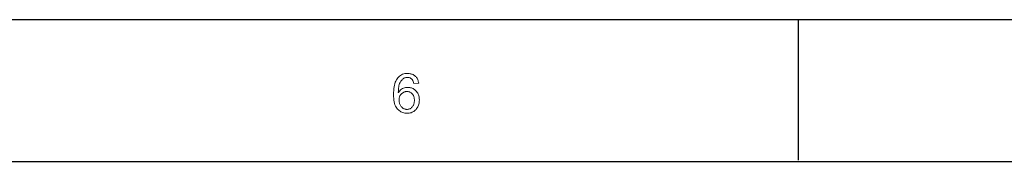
# Model space of a CAD drawing. Header units: millimetres. Extents: x 2163 to 2692, y -1564 to -1190.
# Tile 16 of 48: x 2301 to 2381, y -1201 to -1190. Entities that reach past the tile are written whole.
import ezdxf

# ---------------------------------------------------------------- set-up
doc = ezdxf.new("R2010")
doc.units = ezdxf.units.MM

msp = doc.modelspace()

# ---------------------------------------------------------------- linework, layer by layer
at = {"color": 7, "lineweight": 25}
for p, q in [((2162.54, -1189.809), (2691.116, -1189.809)), ((2175.144, -1201.256), (2679.145, -1201.256))]:
    msp.add_line(p, q, dxfattribs=at)
at = {"color": 7, "lineweight": 25, "ltscale": 0.225}
msp.add_line((2364.14, -1189.809), (2364.14, -1201.149), dxfattribs=at)
at = {"color": 7, "lineweight": 13}
for points in [[(2331.911, -1195.696), (2331.967, -1195.617), (2332.027, -1195.546), (2332.092, -1195.483), (2332.161, -1195.429), (2332.234, -1195.383), (2332.312, -1195.346), (2332.395, -1195.317), (2332.482, -1195.296), (2332.574, -1195.283), (2332.67, -1195.279), (2332.746, -1195.282), (2332.82, -1195.29), (2332.892, -1195.305), (2332.961, -1195.325), (2333.028, -1195.35), (2333.092, -1195.382), (2333.155, -1195.419), (2333.215, -1195.462), (2333.272, -1195.511), (2333.327, -1195.565), (2333.379, -1195.624), (2333.425, -1195.685), (2333.466, -1195.751), (2333.501, -1195.819), (2333.531, -1195.89), (2333.555, -1195.965), (2333.574, -1196.043), (2333.587, -1196.124), (2333.595, -1196.208), (2333.598, -1196.295), (2333.595, -1196.384), (2333.587, -1196.47), (2333.574, -1196.553), (2333.555, -1196.633), (2333.531, -1196.711), (2333.501, -1196.786), (2333.466, -1196.858), (2333.426, -1196.928), (2333.38, -1196.995), (2333.329, -1197.059), (2333.273, -1197.119), (2333.214, -1197.173), (2333.151, -1197.22), (2333.084, -1197.261), (2333.015, -1197.295), (2332.941, -1197.324), (2332.864, -1197.346), (2332.784, -1197.361), (2332.7, -1197.371), (2332.612, -1197.374), (2332.523, -1197.371), (2332.436, -1197.361), (2332.352, -1197.344), (2332.271, -1197.32), (2332.192, -1197.29), (2332.116, -1197.253), (2332.043, -1197.21), (2331.972, -1197.159), (2331.905, -1197.103), (2331.839, -1197.039), (2331.779, -1196.967), (2331.725, -1196.884), (2331.677, -1196.791), (2331.635, -1196.687), (2331.6, -1196.573), (2331.571, -1196.449), (2331.549, -1196.314), (2331.533, -1196.168), (2331.524, -1196.013), (2331.52, -1195.846), (2331.523, -1195.682), (2331.532, -1195.526), (2331.546, -1195.379), (2331.567, -1195.239), (2331.593, -1195.108), (2331.624, -1194.986), (2331.662, -1194.872), (2331.705, -1194.766), (2331.754, -1194.669), (2331.809, -1194.58), (2331.87, -1194.499), (2331.935, -1194.427), (2332.006, -1194.363), (2332.082, -1194.308), (2332.163, -1194.261), (2332.249, -1194.223), (2332.341, -1194.193), (2332.438, -1194.172), (2332.539, -1194.159), (2332.646, -1194.155), (2332.716, -1194.157), (2332.784, -1194.163), (2332.849, -1194.173), (2332.912, -1194.187), (2332.973, -1194.205), (2333.032, -1194.226), (2333.089, -1194.252), (2333.143, -1194.282), (2333.196, -1194.315), (2333.246, -1194.353), (2333.293, -1194.394), (2333.336, -1194.44), (2333.376, -1194.489), (2333.411, -1194.542), (2333.443, -1194.598), (2333.471, -1194.659), (2333.495, -1194.723), (2333.515, -1194.792), (2333.532, -1194.864), (2333.544, -1194.94), (2333.158, -1194.974), (2333.133, -1194.879), (2333.103, -1194.794), (2333.066, -1194.719), (2333.022, -1194.653), (2332.972, -1194.598), (2332.915, -1194.553), (2332.852, -1194.518), (2332.783, -1194.493), (2332.707, -1194.478), (2332.625, -1194.473), (2332.566, -1194.476), (2332.51, -1194.485), (2332.454, -1194.5), (2332.401, -1194.52), (2332.349, -1194.547), (2332.299, -1194.579), (2332.251, -1194.617), (2332.204, -1194.662), (2332.159, -1194.712), (2332.116, -1194.768), (2332.075, -1194.83), (2332.039, -1194.899), (2332.007, -1194.975), (2331.979, -1195.057), (2331.956, -1195.147), (2331.937, -1195.243), (2331.922, -1195.346), (2331.911, -1195.456), (2331.905, -1195.572), (2331.903, -1195.696)], [(2332.603, -1197.056), (2332.656, -1197.054), (2332.706, -1197.047), (2332.754, -1197.037), (2332.8, -1197.022), (2332.845, -1197.002), (2332.887, -1196.979), (2332.927, -1196.951), (2332.965, -1196.918), (2333.001, -1196.882), (2333.035, -1196.841), (2333.067, -1196.797), (2333.095, -1196.752), (2333.12, -1196.704), (2333.141, -1196.655), (2333.159, -1196.604), (2333.174, -1196.551), (2333.186, -1196.496), (2333.194, -1196.44), (2333.199, -1196.381), (2333.201, -1196.321), (2333.199, -1196.261), (2333.194, -1196.203), (2333.186, -1196.148), (2333.174, -1196.094), (2333.159, -1196.042), (2333.141, -1195.993), (2333.12, -1195.946), (2333.095, -1195.9), (2333.067, -1195.857), (2333.035, -1195.816), (2333.001, -1195.778), (2332.964, -1195.744), (2332.926, -1195.714), (2332.885, -1195.688), (2332.841, -1195.666), (2332.796, -1195.648), (2332.748, -1195.634), (2332.698, -1195.624), (2332.645, -1195.618), (2332.59, -1195.616), (2332.54, -1195.618), (2332.491, -1195.624), (2332.443, -1195.633), (2332.397, -1195.646), (2332.352, -1195.663), (2332.309, -1195.684), (2332.267, -1195.708), (2332.227, -1195.737), (2332.188, -1195.769), (2332.15, -1195.804), (2332.115, -1195.843), (2332.083, -1195.884), (2332.056, -1195.928), (2332.032, -1195.974), (2332.011, -1196.022), (2331.995, -1196.073), (2331.982, -1196.126), (2331.973, -1196.182), (2331.967, -1196.239), (2331.965, -1196.3), (2331.967, -1196.361), (2331.972, -1196.421), (2331.982, -1196.48), (2331.994, -1196.536), (2332.011, -1196.59), (2332.031, -1196.643), (2332.054, -1196.694), (2332.081, -1196.742), (2332.112, -1196.79), (2332.147, -1196.835), (2332.184, -1196.877), (2332.223, -1196.914), (2332.264, -1196.948), (2332.307, -1196.976), (2332.352, -1197.001), (2332.398, -1197.021), (2332.447, -1197.036), (2332.497, -1197.047), (2332.549, -1197.054)]]:
    msp.add_lwpolyline(points, close=True, dxfattribs=at)

doc.saveas('drawing.dxf')
